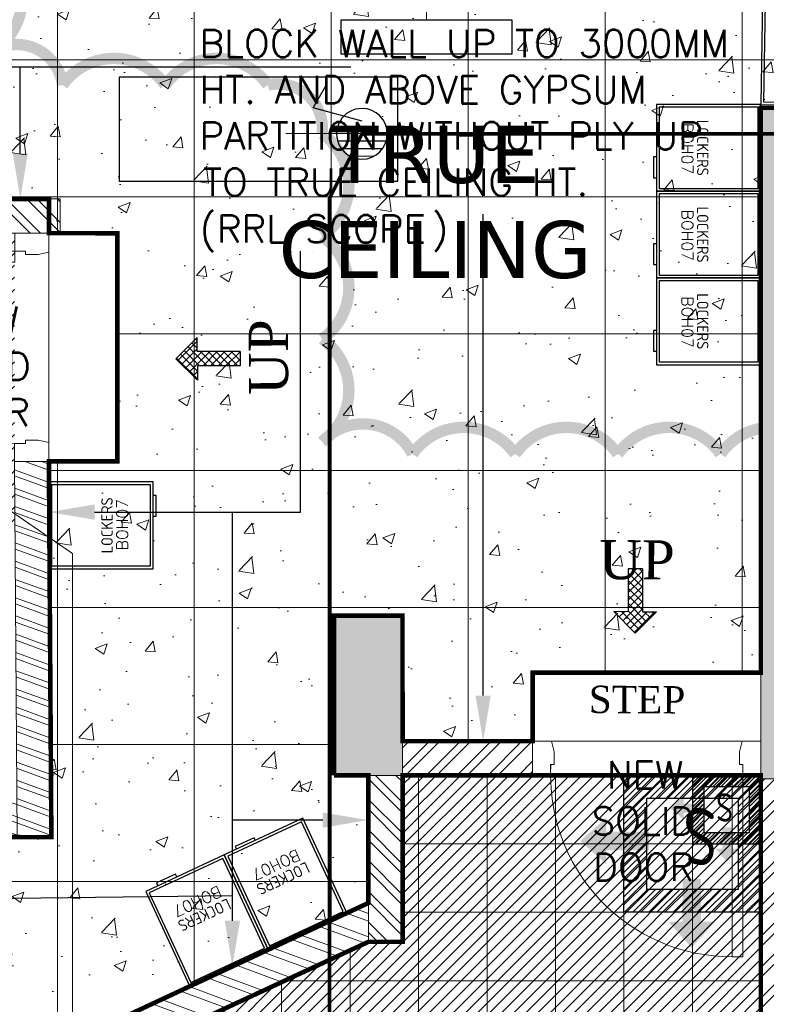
# Model space of a CAD drawing. Header units: millimetres. Extents: x 52937 to 262245, y 6619 to 63681.
# Tile 10 of 56: x 64771 to 68043, y 38962 to 43276. Entities that reach past the tile are written whole.
import ezdxf
from ezdxf.enums import TextEntityAlignment as Align

# ---------------------------------------------------------------- set-up
doc = ezdxf.new("R2010")
doc.units = ezdxf.units.MM
doc.linetypes.add('CONTINU', pattern=[0])
for name, color, linetype, lineweight in [('AL_F-SLAT-WALL', 8, 'Continuous', 15), ('COLUMN', 8, 'Continuous', 0), ('COUNTERS', 8, 'Continuous', 18), ('FALSE-CEILING', 8, 'Continuous', 13), ('FLOORING-WITH-HATCH', 8, 'Continuous', 20), ('HATCH', 8, 'Continuous', 5), ('SINGLE-DOORS', 8, 'Continuous', 0), ('TEXT', 8, 'Continuous', 5), ('WALL-HATCH', 8, 'Continuous', 5), ('WALLS', 8, 'Continuous', 5)]:
    doc.layers.add(name, color=color, linetype=linetype, lineweight=lineweight)
for name, color, linetype in [('AREA', 8, 'Continuous'), ('ARROWS', 6, 'Continuous'), ('E-P D B -01', 211, 'Continuous'), ('E-U D B-01', 211, 'Continuous'), ('E-UPS-POINT', 4, 'Continuous'), ('F-LOCKERS', 211, 'Continuous'), ('RAISED-FLOOR-AREA', 8, 'Continuous')]:
    doc.layers.add(name, color=color, linetype=linetype)
doc.styles.add('1', font='isocpeur.ttf', dxfattribs={"width": 0.75})
doc.styles.add('ARIAL', font='romans.shx', dxfattribs={"width": 0.8})
doc.styles.add('ATTR', font='times.ttf', dxfattribs={"height": 15})
doc.styles.add('FIXTXT', font='iso.shx')
doc.styles.add('GENERAL', font='romans.shx')
doc.styles.add('VERDANA', font='verdana.ttf')
doc.linetypes.add('ZIGZAG', pattern='A,0.0001,-0.2,[131,ltypeshp.shx,S=0.2,R=0,X=-0.2,Y=0],-0.4,[131,ltypeshp.shx,S=0.2,R=180,X=0.2,Y=0],-0.2', length=0.8001)

# ---------------------------------------------------------------- blocks, each defined once
blk = doc.blocks.new('LOCKERS-BOH07')
at = {"layer": 'F-LOCKERS'}
blk.add_lwpolyline([(-190, -457), (190, -457), (190, 0), (-190, 0)], close=True, dxfattribs=at)
at = {"layer": 'F-LOCKERS', "ltscale": 400}
blk.add_lwpolyline([(-178, -445), (178, -445), (178, -12), (-178, -12)], close=True, dxfattribs=at)
at = {"layer": 'F-LOCKERS'}
blk.add_lwpolyline([(40.1, -457), (40.1, -470.4), (131.1, -470.4), (131.1, -457)], dxfattribs=at)
at = {"layer": 'F-LOCKERS', "style": 'FIXTXT'}
blk.add_text('LOCKERS', height=50, rotation=0.0502, dxfattribs=at).set_placement((0, -254.8), align=Align.MIDDLE_CENTER)
blk.add_attdef('LOCKERS', text='', height=50, dxfattribs=at).set_placement((0, -321.7), align=Align.MIDDLE_CENTER)
blk = doc.blocks.new('STAFF')
at = {"layer": 'ARROWS'}
h = blk.add_hatch(dxfattribs=at)
h.set_pattern_fill('ANSI37', color=256, scale=50, style=0)
h.set_pattern_definition([(45, (853233.83, -315675.63), (-112.253, 112.253), []), (135, (853233.83, -315675.63), (-112.253, -112.253), [])])
h.paths.add_polyline_path([(849552, -319261), (849972, -319261), (849972, -320521), (850392, -320521), (850392, -319261), (850812, -319261), (850182, -318631)])
for p, q in [((849552, -319261), (850182, -318631)), ((850812, -319261), (850182, -318631)), ((849972, -319261), (849552, -319261)), ((849972, -320521), (849972, -319261)), ((850392, -320521), (850392, -319261)), ((850392, -319261), (850812, -319261)), ((849972, -320521), (850392, -320521))]:
    blk.add_line(p, q, dxfattribs=at)
blk = doc.blocks.new('A$C0FCE1A72')
at = {"layer": 'FLOORING-WITH-HATCH', "ltscale": 0.2}
h = blk.add_hatch(dxfattribs=at)
h.set_pattern_fill('ANSI31', color=256, scale=100, angle=540, style=0)
h.set_pattern_definition([(225, (-753112.875, -3701586.918), (8.838834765, -8.838834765), [])])
h.paths.add_polyline_path([(95.9, 377.9), (95.9, 77.9), (395.9, 77.9), (395.9, 377.9)])
h.paths.add_polyline_path([(145.9, 327.9), (145.9, 127.9), (345.9, 127.9), (345.9, 327.9)], flags=16)
at = {"layer": 'FLOORING-WITH-HATCH', "ltscale": 125}
for points in [[(57.2, 254.3), (150.7, 254.6), (150.9, 214.1), (57.4, 213.8), (57.5, 183), (0, 233.7), (57.1, 285.2)], [(227.2, 57.2), (227, 150.7), (267.4, 150.9), (267.7, 57.4), (298.5, 57.5), (247.8, 0), (196.4, 57.1)]]:
    blk.add_hatch(color=0, dxfattribs=at).paths.add_polyline_path(points)
at = {"layer": 'FLOORING-WITH-HATCH', "color": 41, "lineweight": 25}
for points in [[(95.9, 377.9), (95.9, 77.9), (395.9, 77.9), (395.9, 377.9)], [(145.9, 327.9), (145.9, 127.9), (345.9, 127.9), (345.9, 327.9)]]:
    blk.add_lwpolyline(points, close=True, dxfattribs=at)
at = {"layer": 'FLOORING-WITH-HATCH', "linetype": 'ZIGZAG', "ltscale": 100, "insert": (199.6, 299.5), "char_height": 125, "width": 163.178, "attachment_point": 1, "rotation": 0.3172, "style": '1'}
blk.add_mtext('S', dxfattribs=at)
blk = doc.blocks.new('A$C607846D0')
at = {"layer": 'FALSE-CEILING', "ltscale": 125}
for points in [[(262.6, 641.2), (262.1, 454.3), (343, 453.8), (343.5, 640.7), (405.1, 640.6), (303.7, 755.5), (200.9, 641.4)], [(677.2, 247.1), (490.3, 246.6), (489.8, 327.5), (676.7, 328), (676.6, 389.6), (791.5, 288.2), (677.4, 185.4)]]:
    blk.add_hatch(color=0, dxfattribs=at).paths.add_polyline_path(points)
at = {"layer": 'FALSE-CEILING', "ltscale": 0.2}
h = blk.add_hatch(dxfattribs=at)
h.set_pattern_fill('ANSI31', color=256, scale=199.937988, angle=360, style=0)
h.set_pattern_definition([(45, (1502530.488, 7402277.813), (-17.67218843, 17.67218843), [])])
h.paths.add_polyline_path([(0, 0), (0, 599.8), (599.8, 599.8), (599.8, 0)])
h.paths.add_polyline_path([(100, 100), (100, 499.8), (499.8, 499.8), (499.8, 100)], flags=16)
at = {"layer": 'FALSE-CEILING', "color": 41, "lineweight": 25}
for points in [[(0, 0), (0, 599.8), (599.8, 599.8), (599.8, 0)], [(100, 100), (100, 499.8), (499.8, 499.8), (499.8, 100)]]:
    blk.add_lwpolyline(points, close=True, dxfattribs=at)
at = {"layer": 'FALSE-CEILING', "linetype": 'ZIGZAG', "ltscale": 100, "insert": (192.4, 143.2), "char_height": 249.9, "width": 326.255, "attachment_point": 7, "rotation": 359.6828, "style": '1'}
blk.add_mtext('S', dxfattribs=at)
blk = doc.blocks.new('DOOR-SERVER-CASHIER')
at = {"layer": 'SINGLE-DOORS'}
for points in [[(737, 120), (737, 756), (699, 756), (699, 120)], [(66, 0), (0, 0), (0, 120), (63, 120), (63, 82), (75, 82), (75, 38)], [(734, 0), (800, 0), (800, 120), (737, 120), (737, 82), (725, 82), (725, 38)]]:
    blk.add_lwpolyline(points, close=True, dxfattribs=at)
blk.add_arc((699, 120), 636, 90, 183.4254, dxfattribs=at)
blk = doc.blocks.new('6A UPS POINT')
at = {"layer": 'E-UPS-POINT'}
h = blk.add_hatch(dxfattribs=at)
h.set_pattern_fill('_USER', color=6, scale=40.02075, angle=90, style=0, pattern_type=0)
h.set_pattern_definition([(90, (-12463.57, -36874.51), (-40.02075, 0), [])])
h.paths.add_polyline_path([(0, 133.4, 0.414214), (-133.4, 0, 0.414214), (0, -133.4)])
at = {"layer": 'E-UPS-POINT', "color": 40, "flags": 128}
for points in [[(0, -133.4), (0, 400.2)], [(66.7, 0), (135.8, 257.7), (251.3, 191)]]:
    blk.add_lwpolyline(points, dxfattribs=at)
blk.add_lwpolyline([(-133.4, 0, 1), (133.4, 0, 1)], format="xyb", close=True, dxfattribs=at)

msp = doc.modelspace()

# ---------------------------------------------------------------- hatches: boundary and pattern name
at = {"layer": 'COLUMN'}
msp.add_hatch(color=256, dxfattribs=at).paths.add_polyline_path([(66448.6, 40664.8), (66148.6, 40664.8), (66148.6, 39964.8), (66448.6, 39964.8)])
at = {"layer": 'COUNTERS'}
h = msp.add_hatch(color=256, dxfattribs=at)
h.dxf.hatch_style = 1
h.paths.add_polyline_path([(70878.6, 40812.3), (70878.6, 39949.8), (68018.6, 39949.8), (68018.6, 42889.8), (70878.6, 42889.8), (70878.6, 42012.3), (70648.6, 42012.3), (70648.6, 42659.8), (68248.6, 42659.8), (68248.6, 40259.8), (70648.6, 40259.8), (70648.6, 40812.3)])
at = {"layer": 'FLOORING-WITH-HATCH', "linetype": 'CONTINU'}
h = msp.add_hatch(dxfattribs=at)
h.set_pattern_fill('_USER', color=8, scale=600, style=0, double=1, pattern_type=0)
h.set_pattern_definition([(0, (69735.73, 45500), (0, 600), []), (90, (69735.73, 45500), (-600, 4e-14), [])])
h.paths.add_polyline_path([(66148.7, 39964.8), (66148.6, 40664.8), (66448.6, 40664.8), (66448.7, 40114.8), (67018.6, 40114.9), (67018.6, 40414.9), (68018.6, 40414.9), (68018.6, 42889.8), (69735.8, 42889.8), (69735.9, 45500), (68099.1, 45465.4), (67714.3, 45457.3), (63002.1, 43655.8), (63448.6, 42700.9), (63448.6, 42940.4), (63748.6, 42940.4), (63748.6, 42490.8), (64899.1, 42490.8), (64899.3, 42340.6), (65199, 42340.5), (65198.9, 41340.5), (64898.9, 41340.6), (64909.8, 39694.2), (64488.5, 39694.9), (64489.2, 38561.4), (66298.6, 39405.7), (66298.6, 39964.8)])
h = msp.add_hatch(dxfattribs=at)
h.set_pattern_fill('AR-CONC', color=8, scale=75, style=0)
h.set_pattern_definition([(50, (-10519421.8, -1781447.46), (537.945137, -47.064101), [56.25, -618.75]), (355, (-10519421.8, -1781447.46), (-104.0635, 564.1441), [45, -495]), (100.4514445, (-10519377, -1781451.4), (433.881635, 517.079993), [47.805144, -525.856584]), (46.1842, (-10519421.8, -1781297.46), (800.431, -124.13946), [84.375, -928.125]), (96.6356355, (-10519355.1, -1781307.8), (700.99646, 730.58895), [71.707757, -788.78532]), (351.184164, (-10519421.8, -1781297.5), (700.99646, 730.58895), [67.5, -742.5]), (21, (-10519346.8, -1781334.96), (447.680289, -301.964168), [56.25, -618.75]), (326, (-10519346.8, -1781334.96), (182.4865, 543.862534), [45, -495]), (71.451445, (-10519309.5, -1781360.1), (630.166783, 241.898365), [47.805143, -525.856584]), (37.5, (-10519421.81, -1781447.46), (9.1198915, 249.6703904), [0, -489, 0, -502.5, 0, -496.875]), (7.5, (-10519421.81, -1781447.46), (197.302153, 295.808784), [0, -286.5, 0, -477.75, 0, -189.375]), (327.5, (-10519589.06, -1781447.46), (400.366827, -16.9161538), [0, -187.5, 0, -585, 0, -776.25]), (317.5, (-10519664.06, -1781447.46), (437.389627, 75.078737), [0, -243.75, 0, -388.5, 0, -551.25])])
h.paths.add_polyline_path([(66148.7, 39964.8), (66148.6, 40664.8), (66448.6, 40664.8), (66448.7, 40114.8), (67018.6, 40114.9), (67018.6, 40414.9), (68018.6, 40414.9), (68018.6, 42889.8), (69735.8, 42889.8), (69735.9, 45500), (68099.1, 45465.4), (67714.3, 45457.3), (63002.1, 43655.8), (63448.6, 42700.9), (63448.6, 42940.4), (63748.6, 42940.4), (63748.6, 42490.8), (64899.1, 42490.8), (64899.3, 42340.6), (65199, 42340.5), (65198.9, 41340.5), (64898.9, 41340.6), (64909.8, 39694.2), (64488.5, 39694.9), (64489.2, 38561.4), (66298.6, 39405.7), (66298.6, 39964.8)])
h = msp.add_hatch(dxfattribs=at)
h.set_pattern_fill('_USER', color=8, scale=300, angle=270, style=0, double=1, pattern_type=0)
h.set_pattern_definition([(270, (68018.62, 39964.9), (300, -6e-14), []), (0, (68018.62, 39964.9), (0, 300), [])])
edge = h.paths.add_edge_path()
edge.add_line((64800.2, 36009), (66162, 36638.3))
edge.add_line((66162, 36638.3), (65198.4, 38724.1))
edge.add_line((65198.4, 38724.1), (66299.4, 39235.8))
edge.add_line((66299.4, 39235.8), (66448.7, 39235.8))
edge.add_line((66448.7, 39235.8), (66448.9, 39964.8))
edge.add_line((66448.9, 39964.8), (68018.6, 39964.8))
edge.add_line((68018.6, 39964.8), (68018.6, 35365.1))
edge.add_line((68018.6, 35365.1), (66448.6, 35365))
edge.add_line((66448.6, 35365), (66448.6, 36014.8))
edge.add_line((66448.6, 36014.8), (66148.6, 36014.8))
edge.add_line((66148.6, 36014.8), (66148.7, 35365.1))
edge.add_line((66148.7, 35365.1), (65097.8, 35365))
edge.add_line((65097.8, 35365), (64800.2, 36009))
at = {"layer": 'HATCH', "linetype": 'Continuous'}
h = msp.add_hatch(dxfattribs=at)
h.set_pattern_fill('ANSI31', color=8, scale=300, style=0)
h.set_pattern_definition([(45, (-10519421.813, -1781447.46), (-26.5165043, 26.5165043), [])])
edge = h.paths.add_edge_path()
edge.add_line((62073, 41914.4), (63366.8, 42516.2))
edge.add_line((63366.8, 42516.2), (63448.6, 42340.4))
edge.add_line((63448.6, 42340.4), (64749, 42340.2))
edge.add_line((64749, 42340.2), (64749, 41046.4))
edge.add_line((64749, 41046.4), (63142.4, 41029.2))
edge.add_line((63142.4, 41029.2), (62596.5, 40777.7))
edge.add_line((62596.5, 40777.7), (62073, 41914.4))
edge.add_line((64800.2, 36009), (66162, 36638.3))
edge.add_line((66162, 36638.3), (65198.4, 38724.1))
edge.add_line((65198.4, 38724.1), (66299.4, 39235.8))
edge.add_line((66299.4, 39235.8), (66448.7, 39235.8))
edge.add_line((66448.7, 39235.8), (66448.9, 39964.8))
edge.add_line((66448.9, 39964.8), (68018.6, 39964.8))
edge.add_line((68018.6, 39964.8), (68018.6, 35365.1))
edge.add_line((68018.6, 35365.1), (66448.6, 35365))
edge.add_line((66448.6, 35365), (66448.6, 36014.8))
edge.add_line((66448.6, 36014.8), (66148.6, 36014.8))
edge.add_line((66148.6, 36014.8), (66148.7, 35365.1))
edge.add_line((66148.7, 35365.1), (65097.8, 35365))
edge.add_line((65097.8, 35365), (64800.2, 36009))
at = {"layer": 'HATCH', "linetype": 'CONTINU'}
h = msp.add_hatch(dxfattribs=at)
h.set_pattern_fill('_USER', color=8, scale=600, angle=270, style=0, double=1, pattern_type=0)
h.set_pattern_definition([(270, (68018.6, 39964.8), (600, -1e-13), []), (0, (68018.6, 39964.8), (0, 600), [])])
edge = h.paths.add_edge_path()
edge.add_line((64800.2, 36009), (66162, 36638.3))
edge.add_line((66162, 36638.3), (65198.4, 38724.1))
edge.add_line((65198.4, 38724.1), (66299.4, 39235.8))
edge.add_line((66299.4, 39235.8), (66448.7, 39235.8))
edge.add_line((66448.7, 39235.8), (66448.9, 39964.8))
edge.add_line((66448.9, 39964.8), (68018.6, 39964.8))
edge.add_line((68018.6, 39964.8), (68018.6, 35365.1))
edge.add_line((68018.6, 35365.1), (66448.6, 35365))
edge.add_line((66448.6, 35365), (66448.6, 36014.8))
edge.add_line((66448.6, 36014.8), (66148.6, 36014.8))
edge.add_line((66148.6, 36014.8), (66148.7, 35365.1))
edge.add_line((66148.7, 35365.1), (65097.8, 35365))
edge.add_line((65097.8, 35365), (64800.2, 36009))
at = {"layer": 'WALL-HATCH'}
h = msp.add_hatch(dxfattribs=at)
h.set_pattern_fill('ANSI32', color=256, scale=10, angle=809.9939, style=0)
h.set_pattern_definition([(134.993906, (218986.19, 99780.74), (-67.359084, -67.344757), []), (134.993906, (218986.2, 99825.64), (-67.359084, -67.344757), [])])
h.paths.add_polyline_path([(64949.1, 42340.6), (64949, 42490.8), (63748.6, 42490.8), (63748.6, 42340.4)])
h = msp.add_hatch(dxfattribs=at)
h.set_pattern_fill('ANSI32', color=256, scale=200, angle=115, style=0)
h.set_pattern_definition([(160, (-10519421.81, -1781447.46), (-25.65151075, -70.47694656), []), (160, (-10519436.755, -1781415.42), (-25.65151075, -70.47694656), [])])
h.paths.add_polyline_path([(64759.4, 39694.2), (64909.8, 39694.2), (64898.9, 41340.5), (64748.5, 41340.5)])
h.paths.add_polyline_path([(64759.4, 39694.2), (64758.4, 39848), (64484.7, 39848), (64488.5, 39694.9)])
h = msp.add_hatch(dxfattribs=at)
h.set_pattern_fill('ANSI32', color=256, scale=10, angle=539.9782, style=0)
h.set_pattern_definition([(224.97824, (24156.66, 157254.81), (67.32634, -67.377495), []), (224.97824, (24111.76, 157254.82), (67.32634, -67.377495), [])])
h.paths.add_polyline_path([(67018.7, 39964.9), (67018.8, 40114.9), (66448.7, 40114.8), (66448.6, 39964.8)])
h = msp.add_hatch(dxfattribs=at)
h.set_pattern_fill('ANSI32', color=256, scale=10, angle=449.9782, style=0)
h.set_pattern_definition([(134.97824, (183588.59, 82256.805), (-67.377495, -67.32634), []), (134.97824, (183588.6, 82301.71), (-67.377495, -67.32634), [])])
h.paths.add_polyline_path([(66299.4, 39235.8), (66448.7, 39235.8), (66448.6, 39964.8), (66298.6, 39964.8)])
h = msp.add_hatch(dxfattribs=at)
h.set_pattern_fill('ANSI32', color=256, scale=10, angle=719.9939, style=0)
h.set_pattern_definition([(44.993906, (125459.11, -114506.41), (-67.344757, 67.359084), []), (44.993906, (125504.02, -114506.42), (-67.344757, 67.359084), [])])
h.paths.add_polyline_path([(68018.6, 35415.9), (68248.4, 35415.9), (68248.8, 39949.8), (68018.6, 39949.8)])
h = msp.add_hatch(dxfattribs=at)
h.set_pattern_fill('ANSI32', color=256, scale=10, angle=834.7885, style=0)
h.set_pattern_definition([(159.788544, (180691.92, 155348.06), (-32.907526, -89.38488), []), (159.788544, (180673.1, 155388.82), (-32.907526, -89.38488), [])])
h.paths.add_polyline_path([(66299.4, 39239.4), (66299.2, 39406), (64486.7, 38561), (64527.3, 38409.9)])

# ---------------------------------------------------------------- linework, layer by layer
at = {"layer": 'AREA', "const_width": 5}
msp.add_lwpolyline([(68018.6, 35385.7), (68018.6, 42892.8), (69735.9, 42892.8), (69735.7, 45506.3), (67714.2, 45457.3), (61526.6, 43092.8), (65097.8, 35365), (68018.6, 35365.1), (68018.6, 35385.7)], dxfattribs=at)
at = {"layer": 'ARROWS'}
for points in [[(63413.9, 43069.5), (65443.7, 43069.5)], [(64773.7, 42690.8), (64773.7, 43069.5), (66222.7, 43069.5)], [(66801.7, 40314.9), (66801.7, 42424.5)], [(65702.9, 39328), (65702.9, 41118.5)], [(66098.8, 39768.9), (65702.9, 39768.9)], [(64623, 39661.7), (64623.3, 39424.8), (65702.9, 39439.3)]]:
    msp.add_lwpolyline(points, dxfattribs=at)
at = {"layer": 'ARROWS', "elevation": 0}
msp.add_lwpolyline([(65098.9, 41118.5), (66001.7, 41118.5), (66001.7, 42262)], dxfattribs=at)
at = {"layer": 'ARROWS'}
for points in [[(64807, 42690.8), (64773.7, 42490.8), (64740.4, 42690.8)], [(65098.9, 41085.2), (64898.9, 41118.5), (65098.9, 41151.9)], [(66835.1, 40314.9), (66801.7, 40114.9), (66768.4, 40314.9)], [(66098.8, 39802.2), (66298.8, 39768.9), (66098.8, 39735.5)], [(65736.3, 39328), (65702.9, 39128), (65669.6, 39328)]]:
    msp.add_solid(points, dxfattribs=at)
at = {"layer": 'COLUMN'}
for points in [[(68018.6, 42889.8), (73348.6, 42889.8), (73348.6, 35385.9), (68018.6, 35385.9)], [(66148.6, 39964.8), (66448.6, 39964.8), (66448.6, 40664.8), (66148.6, 40664.8)], [(66448.6, 40664.8), (66448.6, 39964.8), (66148.6, 39964.8), (66148.6, 40664.8)]]:
    msp.add_lwpolyline(points, close=True, dxfattribs=at)
at = {"layer": 'COLUMN', "ltscale": 5}
for points in [[(65199, 42340.5), (64899, 42340.5), (64898.9, 41340.5), (65198.9, 41340.5)], [(68018.6, 40414.9), (68018.6, 40114.9), (67018.6, 40114.9), (67018.6, 40414.9)]]:
    msp.add_lwpolyline(points, close=True, dxfattribs=at)
at = {"layer": 'COUNTERS'}
msp.add_lwpolyline([(70878.6, 40812.3), (70878.6, 39949.8), (68018.6, 39949.8), (68018.6, 42889.8), (70878.6, 42889.8), (70878.6, 42012.3), (70648.6, 42012.3), (70648.6, 42659.8), (68248.6, 42659.8), (68248.6, 40259.8), (70648.6, 40259.8), (70648.6, 40812.3)], close=True, dxfattribs=at)
at = {"layer": 'E-P D B -01', "color": 150, "linetype": 'ByBlock', "const_width": 5, "elevation": 0}
msp.add_lwpolyline([(69655.4, 43775.8), (69379.2, 43471.2), (66747.6, 43474), (66554, 43764.8), (66554, 43275.4)], dxfattribs=at)
at = {"layer": 'E-P D B -01', "color": 150, "linetype": 'ByBlock', "elevation": 0}
msp.add_lwpolyline([(66180.3, 43275.4), (66927.8, 43275.4), (66927.5, 43124.5), (66179.9, 43124.5)], close=True, dxfattribs=at)
at = {"layer": 'E-P D B -01', "color": 150, "linetype": 'ByBlock', "const_width": 5}
msp.add_lwpolyline([(64646.5, 41181.9), (65002.6, 40936.9), (65002.6, 36120.3), (66298.6, 36120.3), (66509.4, 36347), (66652.5, 36347)], dxfattribs=at)
at = {"layer": 'E-U D B-01', "color": 3, "const_width": 15}
msp.add_lwpolyline([(71725.9, 26767.4), (71725.9, 26915.3), (71485.9, 27141), (71747, 27141), (71747, 37831.8), (66136.3, 37831.8), (65802.1, 38144), (66128.5, 38144), (66128.5, 42492.8), (66270.9, 42776), (73444, 42776), (73708, 43092.3), (73708, 42786.4), (81637.4, 42786.4), (81637.4, 36159.1), (81772.3, 35670.7), (81772.3, 39183.5), (88064.1, 39183.5), (88463.6, 39502.4)], dxfattribs=at)
at = {"layer": 'E-UPS-POINT', "color": 3, "elevation": 0}
msp.add_lwpolyline([(66428.6, 43023.7), (65206.4, 43023.7), (65206.4, 42568.6), (66428.6, 42568.6)], close=True, dxfattribs=at)
at = {"layer": 'FALSE-CEILING', "color": 8, "linetype": 'Continuous', "const_width": 20}
msp.add_lwpolyline([(64800.2, 36009), (66162, 36638.3), (65198.4, 38724.1), (66299.4, 39235.8), (66448.7, 39235.8), (66448.9, 39964.8), (68018.6, 39964.8), (68018.6, 35365.1), (66448.6, 35365), (66448.6, 36014.8), (66148.6, 36014.8), (66148.7, 35365.1), (65097.8, 35365), (64800.2, 36009)], dxfattribs=at)
at = {"layer": 'FLOORING-WITH-HATCH', "color": 8, "linetype": 'Continuous', "const_width": 20, "elevation": 0}
for points in [[(66148.6, 40114.6), (66148.7, 39964.8), (66148.6, 40664.8), (66448.6, 40664.8), (66448.7, 40114.8), (67018.6, 40114.9), (67018.6, 40414.9), (68018.6, 40414.9), (68018.6, 42889.8), (69735.8, 42889.8), (69735.9, 45500)], [(63002.1, 43655.8), (63448.6, 42700.9), (63448.6, 42940.4), (63748.6, 42940.4), (63748.6, 42490.8), (64899.1, 42490.8), (64899.3, 42340.6), (65199, 42340.5), (65198.9, 41340.5), (64898.9, 41340.6), (64909.8, 39694.2), (64488.5, 39694.9), (64489.2, 38561.4), (66298.6, 39405.7), (66298.6, 39964.8), (66148.7, 39964.8)]]:
    msp.add_lwpolyline(points, dxfattribs=at)
at = {"layer": 'FLOORING-WITH-HATCH', "color": 8, "linetype": 'Continuous', "const_width": 20}
msp.add_lwpolyline([(64800.2, 36009), (66162, 36638.3), (65198.4, 38724.1), (66299.4, 39235.8), (66448.7, 39235.8), (66448.9, 39964.8), (68018.6, 39964.8), (68018.6, 35365.1), (66448.6, 35365), (66448.6, 36014.8), (66148.6, 36014.8), (66148.7, 35365.1), (65097.8, 35365), (64800.2, 36009)], dxfattribs=at)
at = {"layer": 'RAISED-FLOOR-AREA', "color": 8, "const_width": 50}
msp.add_lwpolyline([(64664.7, 43595.5, -0.520567), (64664.7, 43145.5, -0.520567), (64958.8, 42989.5, -0.520567), (65408.8, 42989.5, -0.520567), (65858.8, 42989.5, -0.520567), (66096.4, 42777.1, -0.520567), (66096.4, 42327.1, -0.520567), (66096.4, 41877.1, -0.520567), (66096.4, 41427.1, -0.520567), (66492.1, 41372.9, -0.520567), (66942.1, 41372.9, -0.520567), (67392.1, 41372.9, -0.520567), (67842.1, 41372.9, -0.520567), (68292.1, 41372.9, -0.520567)], format="xyb", dxfattribs=at)
at = {"layer": 'RAISED-FLOOR-AREA', "color": 8, "linetype": 'Continuous', "const_width": 20}
msp.add_lwpolyline([(64800.2, 36009), (66162, 36638.3), (65198.4, 38724.1), (66299.4, 39235.8), (66448.7, 39235.8), (66448.9, 39964.8), (68018.6, 39964.8), (68018.6, 35365.1), (66448.6, 35365), (66448.6, 36014.8), (66148.6, 36014.8), (66148.7, 35365.1), (65097.8, 35365), (64800.2, 36009)], dxfattribs=at)
at = {"layer": 'WALLS'}
for points in [[(64949.1, 42340.6), (64949, 42490.8), (63748.6, 42490.8), (63748.6, 42340.4)], [(67018.7, 39964.9), (67018.8, 40114.9), (66448.7, 40114.8), (66448.6, 39964.8)], [(66299.4, 39235.8), (66448.7, 39235.8), (66448.6, 39964.8), (66298.6, 39964.8)], [(68018.6, 35415.9), (68248.4, 35415.9), (68248.8, 39949.8), (68018.6, 39949.8)], [(66299.4, 39239.4), (66299.2, 39406), (64486.7, 38561), (64527.3, 38409.9)]]:
    msp.add_lwpolyline(points, close=True, dxfattribs=at)
at = {"layer": 'WALLS', "elevation": 0}
msp.add_lwpolyline([(64759.4, 39694.2), (64909.8, 39694.2), (64898.9, 41340.5), (64748.5, 41340.5)], close=True, dxfattribs=at)

# ---------------------------------------------------------------- block references
at = {"yscale": 0.1485938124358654, "zscale": 0.1485938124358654}
for p, xscale, rotation in [((18042.4, 168097.1, -292191.1), -0.1485938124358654, 90.03030957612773), ((193769.7, -6839.3, -292191.1), 0.1485938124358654, 179.963109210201)]:
    msp.add_blockref('STAFF', p, dxfattribs=dict(at, xscale=xscale, rotation=rotation))
at = {"layer": 'AL_F-SLAT-WALL', "extrusion": (0, 0, -1)}
ref = msp.add_blockref('LOCKERS-BOH07', (-68208.6, 42902), dxfattribs=dict(at, xscale=-1, zscale=-1, rotation=180.873470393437))
ref.add_attrib('LOCKERS', 'BOH07', dxfattribs={"height": 50, "rotation": 179.1265, "style": 'GENERAL'}).set_placement((68210.6, 43223.6), align=Align.MIDDLE_CENTER)
ref = msp.add_blockref('LOCKERS-BOH07', (-68018.6, 42714.8), dxfattribs=dict(at, xscale=-1, zscale=-1, rotation=89.99999999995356))
ref.add_attrib('LOCKERS', 'BOH07', dxfattribs={"height": 50, "rotation": 270, "style": 'GENERAL'}).set_placement((67697, 42711.9), align=Align.MIDDLE_CENTER)
ref = msp.add_blockref('LOCKERS-BOH07', (-68018.6, 42334.4), dxfattribs=dict(at, xscale=-1, zscale=-1, rotation=89.99999999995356))
ref.add_attrib('LOCKERS', 'BOH07', dxfattribs={"height": 50, "rotation": 270, "style": 'GENERAL'}).set_placement((67697, 42331.4), align=Align.MIDDLE_CENTER)
ref = msp.add_blockref('LOCKERS-BOH07', (-68018.6, 41954.4), dxfattribs=dict(at, xscale=-1, zscale=-1, rotation=89.99999999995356))
ref.add_attrib('LOCKERS', 'BOH07', dxfattribs={"height": 50, "rotation": 270, "style": 'GENERAL'}).set_placement((67697, 41951.4), align=Align.MIDDLE_CENTER)
ref = msp.add_blockref('LOCKERS-BOH07', (-64898.9, 41060.5), dxfattribs=dict(at, xscale=-1, zscale=-1, rotation=270))
ref.add_attrib('LOCKERS', 'BOH07', dxfattribs={"height": 50, "rotation": 90, "style": 'GENERAL'}).set_placement((65220.6, 41063.5), align=Align.MIDDLE_CENTER)
ref = msp.add_blockref('LOCKERS-BOH07', (-66032.6, 39282.3), dxfattribs=dict(at, xscale=-1, zscale=-1, rotation=155.0692590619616))
ref.add_attrib('LOCKERS', 'BOH07', dxfattribs={"height": 50, "rotation": 204.9307, "style": 'GENERAL'}).set_placement((65894.3, 39572.8), align=Align.MIDDLE_CENTER)
ref = msp.add_blockref('LOCKERS-BOH07', (-65688, 39122.2), dxfattribs=dict(at, xscale=-1, zscale=-1, rotation=155.0692590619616))
ref.add_attrib('LOCKERS', 'BOH07', dxfattribs={"height": 50, "rotation": 204.9307, "style": 'GENERAL'}).set_placement((65549.7, 39412.6), align=Align.MIDDLE_CENTER)
at = {"layer": 'E-UPS-POINT', "color": 5, "extrusion": (5.95735e-08, -4.51099e-08, 1), "xscale": 0.8333333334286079, "yscale": 0.8333333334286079, "zscale": 0.8333333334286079, "rotation": 89.83052751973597}
msp.add_blockref('6A UPS POINT', (66270.9, 42776, 0), dxfattribs=at)
at = {"layer": 'FALSE-CEILING', "color": 8, "rotation": 180}
msp.add_blockref('A$C607846D0', (68018.6, 39964.9), dxfattribs=at)
at = {"layer": 'FLOORING-WITH-HATCH', "color": 8}
msp.add_blockref('A$C0FCE1A72', (67622.7, 39587), dxfattribs=at)
at = {"layer": 'SINGLE-DOORS', "yscale": 1.249862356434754, "zscale": 1.249862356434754}
for p, xscale, rotation in [((64898.9, 41340.6), 1.249862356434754, 89.99341878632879), ((67018.7, 40114.9), -1.249862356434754, 180)]:
    msp.add_blockref('DOOR-SERVER-CASHIER', p, dxfattribs=dict(at, xscale=xscale, rotation=rotation))

# ---------------------------------------------------------------- texts
at = {"layer": 'TEXT', "style": 'ARIAL'}
for s, p in [('BLOCK WALL UP TO 3000MM', (65558.6, 43112.1)), ('HT. AND ABOVE GYPSUM', (65558.6, 42909.6)), ('PARTITION WITHOUT PLY UP', (65558.6, 42707.1)), ('TO TRUE CEILING HT.', (65574.7, 42504.6)), ('(', (65560.1, 42299.2)), ('RRL SCOPE', (65635.1, 42299.2)), (')', (66576.4, 42299.2)), ('NEW', (64432.8, 41899.7)), ('SOLID', (64366.5, 41697.2)), ('DOOR', (64373.4, 41494.7)), ('NEW', (67343.4, 39907.5)), ('SOLID', (67277.1, 39705)), ('DOOR', (67284, 39502.5))]:
    msp.add_text(s, height=120, rotation=360, dxfattribs=at).set_placement(p)
at = {"layer": 'TEXT', "color": 8, "insert": (66591.4, 42811.2), "char_height": 250, "width": 1440.21, "attachment_point": 2, "rotation": 0.0021, "style": 'VERDANA'}
msp.add_mtext('\\pxqc;{\\C0;TRUE \\PCEILING}', dxfattribs=at)
at = {"layer": 'TEXT', "width": 841.782, "style": 'ATTR'}
for s, insert, char_height, attachment_point, rotation in [('\\pxqc;{\\C7;UP}', (65949.2, 41798.3, -194794.1), 171.45, 8, 90.3475), ('\\pxqc;{\\C7;UP}', (67476.5, 40995.5, -194794.1), 171.45, 2, 359.6459), ('\\pxqc;{\\C7;STEP}', (67476.5, 40357, -194794.1), 120, 2, 359.6459)]:
    msp.add_mtext(s, dxfattribs=dict(at, insert=insert, char_height=char_height, attachment_point=attachment_point, rotation=rotation))

doc.saveas('drawing.dxf')
